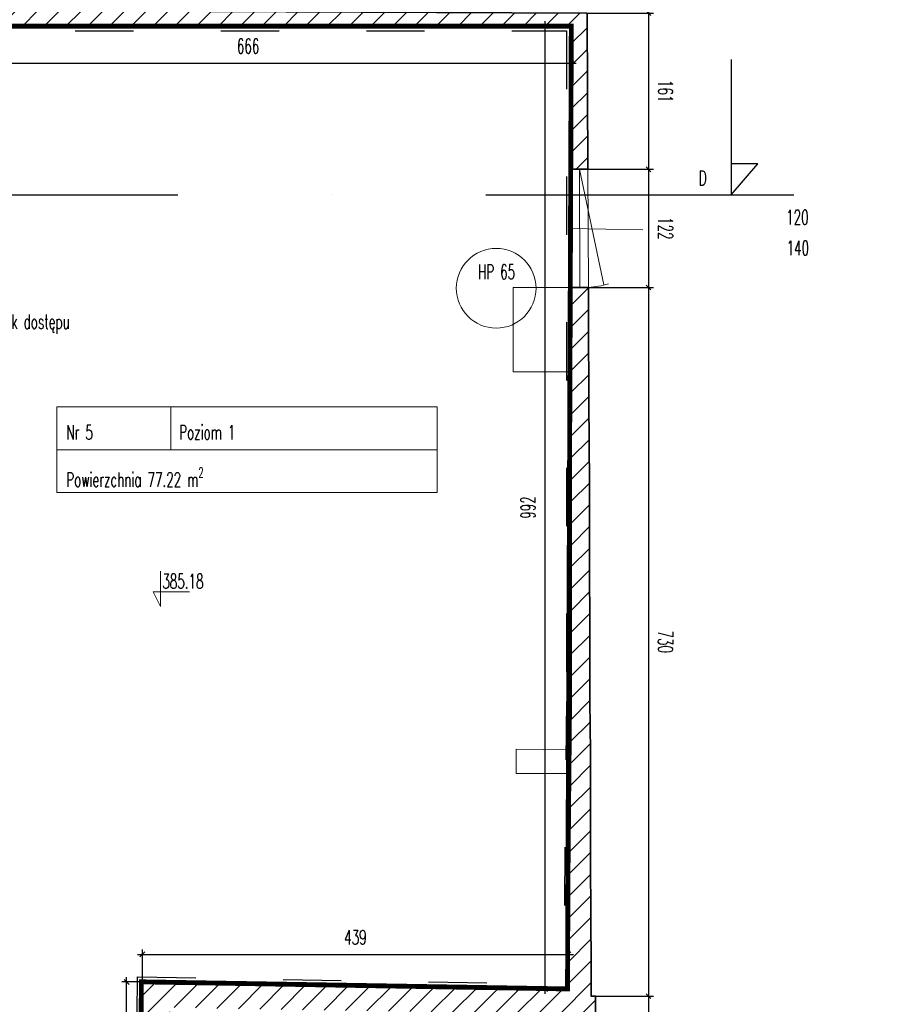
# Model space of a CAD drawing. Header units: millimetres. Extents: x 19887 to 192597, y -14203 to 39042.
# Tile 50 of 256: x 26760 to 27656, y -9958 to -8943. Entities that reach past the tile are written whole.
import ezdxf

# ---------------------------------------------------------------- set-up
doc = ezdxf.new("R2010")
doc.units = ezdxf.units.MM
for name, pattern in [('ACAD_ISO03W100', [30, 12, -18]), ('DASHED2', [9.525, 6.35, -3.175]), ('KRESKAKROPKA', [25.4, 12.7, -6.35, 0, -6.35])]:
    doc.linetypes.add(name, pattern=pattern)
doc.layers.get('Defpoints').update_dxf_attribs({"color": 4})
for name, color, linetype in [('A_DBA-RAMKI', 6, 'Continuous'), ('Opis', 252, 'Continuous'), ('Osie przekroj', 252, 'Continuous'), ('Sufit podwieszany', 252, 'Continuous'), ('Wymiarowanie', 3, 'Continuous'), ('Wypełnienie', 252, 'Continuous')]:
    doc.layers.add(name, color=color, linetype=linetype)
for name, color, linetype, lineweight in [('Basen_rzut_poziom_1_obrys', 252, 'Continuous', 35), ('koty wysokościowe', 252, 'Continuous', 0), ('Okna', 252, 'Continuous', 5), ('Schody', 252, 'Continuous', 5), ('Tabela', 1, 'Continuous', 0)]:
    doc.layers.add(name, color=color, linetype=linetype, lineweight=lineweight)
doc.styles.add('ROMANS', font='romans.shx', dxfattribs={"width": 0.6})
doc.styles.get("Standard").update_dxf_attribs({"font": 'arial.ttf'})
doc.dimstyles.new('000001FB70622F18', dxfattribs={"dimtxt": 20, "dimasz": 5, "dimexe": 5, "dimexo": 1, "dimgap": 20, "dimtad": 1, "dimtoh": 1, "dimdec": 0, "dimtxsty": 'Standard', "dimblk": 'OBLIQUE', "dimcen": 0, "dimdle": 5, "dimclrd": 252, "dimclre": 252, "dimclrt": 252, "dimadec": 0, "dimazin": 0, "dimtfac": 1, "dimtdec": 0, "dimtmove": 0, "dimatfit": 3, "dimldrblk": 'OBLIQUE', "dimfxl": 150, "dimfxlon": 1, "dimlwd": 25, "dimlwe": 25, "dimarcsym": 1})
pattern_1 = [(45, (3252.028, -2175.285), (-11.22532, 11.22532), [])]

# ---------------------------------------------------------------- blocks, each defined once
blk = doc.blocks.new('_Oblique')
at = {"color": 0, "linetype": 'ByBlock', "lineweight": -2}
blk.add_line((-0.5, -0.5), (0.5, 0.5), dxfattribs=at)
blk = doc.blocks.new('*D633')
at = {"layer": 'Defpoints', "color": 0}
for p in [(3756, -3077.1), (4422.2, -3077.1), (4422.2, -3115.2)]:
    blk.add_point(p, dxfattribs=at)
at = {"layer": 'Wymiarowanie', "color": 252, "linetype": 'Continuous', "lineweight": 25}
for p, q in [((3756, -3078.1), (3756, -3120.2)), ((4422.2, -3078.1), (4422.2, -3120.2)), ((3751, -3115.2), (4427.2, -3115.2))]:
    blk.add_line(p, q, dxfattribs=at)
at = {"layer": 'Wymiarowanie', "color": 252, "linetype": 'ByBlock', "lineweight": 25, "xscale": 5, "yscale": 5, "zscale": 5, "rotation": 180}
blk.add_blockref('_Oblique', (3756, -3115.2), dxfattribs=at)
at = {"layer": 'Wymiarowanie', "color": 252, "linetype": 'ByBlock', "lineweight": 25, "xscale": 5, "yscale": 5, "zscale": 5}
blk.add_blockref('_Oblique', (4422.2, -3115.2), dxfattribs=at)
at = {"layer": 'Wymiarowanie', "color": 252, "insert": (4089.1, -3097.7), "char_height": 15, "attachment_point": 5, "style": 'ROMANS'}
blk.add_mtext('666', dxfattribs=at)
blk = doc.blocks.new('*D618')
at = {"layer": 'Defpoints', "color": 0}
for p in [(4438.5, -3063.7), (4439.1, -3224.6), (4501.8, -3224.6)]:
    blk.add_point(p, dxfattribs=at)
at = {"layer": 'Wymiarowanie', "color": 252, "linetype": 'Continuous', "lineweight": 25}
for p, q in [((4501.8, -3058.7), (4501.8, -3229.6)), ((4439.5, -3063.7), (4506.8, -3063.7)), ((4440.1, -3224.6), (4506.8, -3224.6))]:
    blk.add_line(p, q, dxfattribs=at)
at = {"layer": 'Wymiarowanie', "color": 252, "linetype": 'ByBlock', "lineweight": 25, "xscale": 5, "yscale": 5, "zscale": 5}
for p, rotation in [((4501.8, -3063.7), 90), ((4501.8, -3224.6), 270)]:
    blk.add_blockref('_Oblique', p, dxfattribs=dict(at, rotation=rotation))
at = {"layer": 'Wymiarowanie', "color": 252, "insert": (4519.3, -3144.2), "char_height": 15, "attachment_point": 5, "rotation": 270, "style": 'ROMANS'}
blk.add_mtext('161', dxfattribs=at)
blk = doc.blocks.new('*D796')
at = {"layer": 'Defpoints', "color": 0}
for p in [(4439.1, -3224.6), (4440, -3346.3), (4501.8, -3346.3)]:
    blk.add_point(p, dxfattribs=at)
at = {"layer": 'Wymiarowanie', "color": 252, "linetype": 'Continuous', "lineweight": 25}
for p, q in [((4440.1, -3224.6), (4506.8, -3224.6)), ((4501.8, -3219.6), (4501.8, -3351.3)), ((4441, -3346.3), (4506.8, -3346.3))]:
    blk.add_line(p, q, dxfattribs=at)
at = {"layer": 'Wymiarowanie', "color": 252, "linetype": 'ByBlock', "lineweight": 25, "xscale": 5, "yscale": 5, "zscale": 5}
for p, rotation in [((4501.8, -3224.6), 90), ((4501.8, -3346.3), 270)]:
    blk.add_blockref('_Oblique', p, dxfattribs=dict(at, rotation=rotation))
at = {"layer": 'Wymiarowanie', "color": 252, "insert": (4519.3, -3285.4), "char_height": 15, "attachment_point": 5, "rotation": 270, "style": 'ROMANS'}
blk.add_mtext('122', dxfattribs=at)
blk = doc.blocks.new('*D795')
at = {"layer": 'Defpoints', "color": 0}
for p in [(4440, -3346.3), (4442.7, -4076.4), (4501.8, -4076.4)]:
    blk.add_point(p, dxfattribs=at)
at = {"layer": 'Wymiarowanie', "color": 252, "linetype": 'Continuous', "lineweight": 25}
for p, q in [((4441, -3346.3), (4506.8, -3346.3)), ((4501.8, -3341.3), (4501.8, -4081.4)), ((4443.7, -4076.4), (4506.8, -4076.4))]:
    blk.add_line(p, q, dxfattribs=at)
at = {"layer": 'Wymiarowanie', "color": 252, "linetype": 'ByBlock', "lineweight": 25, "xscale": 5, "yscale": 5, "zscale": 5}
for p, rotation in [((4501.8, -3346.3), 90), ((4501.8, -4076.4), 270)]:
    blk.add_blockref('_Oblique', p, dxfattribs=dict(at, rotation=rotation))
at = {"layer": 'Wymiarowanie', "color": 252, "insert": (4519.3, -3711.3), "char_height": 15, "attachment_point": 5, "rotation": 270, "style": 'ROMANS'}
blk.add_mtext('730', dxfattribs=at)
blk = doc.blocks.new('*D797')
at = {"layer": 'Defpoints', "color": 0}
for p in [(4442.7, -4076.4), (4446.5, -4327.2), (4501.8, -4327.2)]:
    blk.add_point(p, dxfattribs=at)
at = {"layer": 'Wymiarowanie', "color": 252, "linetype": 'Continuous', "lineweight": 25}
for p, q in [((4443.7, -4076.4), (4506.8, -4076.4)), ((4501.8, -4071.4), (4501.8, -4332.2)), ((4447.5, -4327.2), (4506.8, -4327.2))]:
    blk.add_line(p, q, dxfattribs=at)
at = {"layer": 'Wymiarowanie', "color": 252, "linetype": 'ByBlock', "lineweight": 25, "xscale": 5, "yscale": 5, "zscale": 5}
for p, rotation in [((4501.8, -4076.4), 90), ((4501.8, -4327.2), 270)]:
    blk.add_blockref('_Oblique', p, dxfattribs=dict(at, rotation=rotation))
at = {"layer": 'Wymiarowanie', "color": 252, "insert": (4519.3, -4201.8), "char_height": 15, "attachment_point": 5, "rotation": 270, "style": 'ROMANS'}
blk.add_mtext('251', dxfattribs=at)
blk = doc.blocks.new('*D806')
at = {"layer": 'Defpoints', "color": 0}
for p in [(4395.1, -3077.1), (4422.2, -3077.1), (4419.3, -4068.9)]:
    blk.add_point(p, dxfattribs=at)
at = {"layer": 'Wymiarowanie', "color": 252, "linetype": 'Continuous', "lineweight": 25}
for p, q in [((4395.1, -4073.9), (4395.1, -3072.1)), ((4421.2, -3077.1), (4390.1, -3077.1)), ((4418.3, -4068.9), (4390.1, -4068.9))]:
    blk.add_line(p, q, dxfattribs=at)
at = {"layer": 'Wymiarowanie', "color": 252, "linetype": 'ByBlock', "lineweight": 25, "xscale": 5, "yscale": 5, "zscale": 5}
for p, rotation in [((4395.1, -3077.1), 90), ((4395.1, -4068.9), 270)]:
    blk.add_blockref('_Oblique', p, dxfattribs=dict(at, rotation=rotation))
at = {"layer": 'Wymiarowanie', "color": 252, "insert": (4377.6, -3573), "char_height": 15, "attachment_point": 5, "rotation": 90, "style": 'ROMANS'}
blk.add_mtext('992', dxfattribs=at)
blk = doc.blocks.new('*D803')
at = {"layer": 'Defpoints', "color": 0}
for p in [(3963.9, -4061.7), (3980.1, -4061.7), (3977.4, -4400.6)]:
    blk.add_point(p, dxfattribs=at)
at = {"layer": 'Wymiarowanie', "color": 252, "linetype": 'Continuous', "lineweight": 25}
for p, q in [((3963.9, -4405.6), (3963.9, -4056.7)), ((3979.1, -4061.7), (3958.9, -4061.7)), ((3976.4, -4400.6), (3958.9, -4400.6))]:
    blk.add_line(p, q, dxfattribs=at)
at = {"layer": 'Wymiarowanie', "color": 252, "linetype": 'ByBlock', "lineweight": 25, "xscale": 5, "yscale": 5, "zscale": 5}
for p, rotation in [((3963.9, -4061.7), 90), ((3963.9, -4400.6), 270)]:
    blk.add_blockref('_Oblique', p, dxfattribs=dict(at, rotation=rotation))
at = {"layer": 'Wymiarowanie', "color": 252, "insert": (3946.4, -4231.1), "char_height": 15, "attachment_point": 5, "rotation": 90, "style": 'ROMANS'}
blk.add_mtext('339', dxfattribs=at)
blk = doc.blocks.new('*D1012')
at = {"layer": 'Defpoints', "color": 0}
for p in [(4419.3, -4033.3), (3980.1, -4061.7), (4419.3, -4068.9)]:
    blk.add_point(p, dxfattribs=at)
at = {"layer": 'Wymiarowanie', "color": 252, "linetype": 'Continuous', "lineweight": 25}
for p, q in [((3975.1, -4033.3), (4424.3, -4033.3)), ((3980.1, -4060.7), (3980.1, -4028.3)), ((4419.3, -4067.9), (4419.3, -4028.3))]:
    blk.add_line(p, q, dxfattribs=at)
at = {"layer": 'Wymiarowanie', "color": 252, "linetype": 'ByBlock', "lineweight": 25, "xscale": 5, "yscale": 5, "zscale": 5, "rotation": 180}
blk.add_blockref('_Oblique', (3980.1, -4033.3), dxfattribs=at)
at = {"layer": 'Wymiarowanie', "color": 252, "linetype": 'ByBlock', "lineweight": 25, "xscale": 5, "yscale": 5, "zscale": 5}
blk.add_blockref('_Oblique', (4419.3, -4033.3), dxfattribs=at)
at = {"layer": 'Wymiarowanie', "color": 252, "insert": (4199.7, -4015.8), "char_height": 15, "attachment_point": 5, "style": 'ROMANS'}
blk.add_mtext('439', dxfattribs=at)
blk = doc.blocks.new('G$CF5E15B28')
at = {"layer": 'Wypełnienie'}
h = blk.add_hatch(dxfattribs=at)
h.set_pattern_fill('ANSI31', color=253, scale=5, angle=90)
h.set_pattern_definition(pattern_1)
h.paths.add_polyline_path([(3756, -3077.1), (4422.2, -3077.1), (4422.2, -3224.6), (4439.1, -3224.6), (4438.5, -3063.7), (3739.9, -3060.8), (3739.5, -2516.8), (3385.1, -2194), (3359.1, -2222.5), (3553.1, -2397), (3467.3, -2490.8), (3467.3, -2520.2), (3483.7, -2520.2), (3483.7, -2497.4), (3563.1, -2407), (3729.4, -2554), (3727, -3062.3), (3613.3, -3062.3), (3613.3, -3077.1), (3727.8, -3077.1), (3726.6, -3209.5), (3756, -3209.5)])
h = blk.add_hatch(dxfattribs=at)
h.set_pattern_fill('ANSI31', color=253, scale=5, angle=90)
h.set_pattern_definition(pattern_1)
h.paths.add_polyline_path([(3783, -4364.1), (3722, -4365), (3722.2, -4380.3), (3691.1, -4380.3), (3691.1, -4397.2), (3676.9, -4397.2), (3676.9, -4415.9), (3673.6, -4415.9), (3673.6, -4425.5), (3723, -4425.2), (3723, -4441), (3743.8, -4440.7), (3750.4, -4440.7), (3750.4, -4432.9), (3752.1, -4432.9), (3752.1, -4426.3), (4032.2, -4426.8), (4032.2, -4400.6), (4003.5, -4400.6), (4008.7, -4088.1), (4419.7, -4094.9), (4423.8, -4345.4), (4423.8, -4426.5), (4439.7, -4426.7), (4439.5, -4415.4), (4443.1, -4415.3), (4442.8, -4410.4), (4444.6, -4410.3), (4444, -4327.4), (4446.5, -4327.2), (4446.7, -4123.1), (4447.2, -4076.4), (4442.7, -4076.4), (4441.2, -3705.8), (4440.8, -3548.6), (4440.3, -3464.1), (4439.9, -3380.4), (4440, -3346.3), (4422.2, -3346.3), (4422.2, -3559.5), (4420.7, -3920.9), (4419.3, -4068.9), (3980.1, -4061.7), (3977.4, -4400.6), (3782.4, -4399.3)])
at = {"layer": 'Basen_rzut_poziom_1_obrys', "color": 253, "elevation": 0}
for points in [[(3739.9, -3060.8), (4438.5, -3063.7), (4439.1, -3224.6)], [(3756, -3077.1), (4422.2, -3077.1)], [(4422.2, -3224.6), (4422.2, -3077.1)], [(4422.2, -3224.6), (4439.1, -3224.6)], [(4422.2, -3346.3), (4422.2, -3772.8), (4419.3, -4068.9)], [(4422.2, -3346.3), (4440, -3346.3)], [(4439.7, -4426.7), (4439.5, -4415.4), (4443.1, -4415.3), (4442.8, -4410.4), (4444.6, -4410.3), (4444, -4327.4), (4446.5, -4327.2), (4446.7, -4123.1), (4447.2, -4076.4), (4442.7, -4076.4), (4442.7, -4046.8), (4442.4, -3992.8), (4442.1, -3938.5), (4441.9, -3875.8), (4441.9, -3824.6), (4441.4, -3772.4), (4441.2, -3705.8), (4441, -3623.4), (4440.8, -3548.6), (4440.3, -3464.1), (4439.9, -3380.4), (4439.9, -3346.3)], [(3977.4, -4400.6), (3980.1, -4061.7), (4419.3, -4068.9)]]:
    blk.add_lwpolyline(points, dxfattribs=at)
at = {"layer": 'koty wysokościowe', "color": 253, "elevation": 0}
for points in [[(3998.8, -3638.5), (3998.8, -3674.8)], [(3991.3, -3659.8), (3998.8, -3659.8)], [(3998.8, -3674.8), (3991.3, -3659.8)], [(3998.8, -3659.8), (4028.8, -3659.8)]]:
    blk.add_lwpolyline(points, dxfattribs=at)
at = {"layer": 'Okna', "color": 253, "elevation": 0}
for points in [[(4422.2, -3346.3), (4422.2, -3346.3), (4422.2, -3224.6), (4422.2, -3224.6)], [(4430.6, -3224.6), (4431.1, -3346.3)], [(4430.6, -3224.6), (4455.6, -3343.7)], [(4440, -3346.3), (4439.1, -3224.6)], [(4419.5, -3285.4), (4496, -3286.8)]]:
    blk.add_lwpolyline(points, dxfattribs=at)
at = {"layer": 'Okna', "color": 253}
blk.add_circle((4344.8, -3347.1, 0), 41.1, dxfattribs=at)
blk.add_arc((4432.7, -3250.7, 0), 95.9, 274.3348, 286.8068, dxfattribs=at)
at = {"layer": 'Osie przekroj', "color": 253}
for p, q in [((4587, -3111.5, 0), (4587, -3250.8, 0)), ((4587, -3250.8, 0), (4614.6, -3219, 0)), ((4614.6, -3219, 0), (4587, -3219, 0))]:
    blk.add_line(p, q, dxfattribs=at)
at = {"layer": 'Osie przekroj', "color": 253, "linetype": 'KRESKAKROPKA', "ltscale": 25, "elevation": 0}
blk.add_lwpolyline([(-1381.7, -3250.8), (4673.8, -3250.8)], dxfattribs=at)
at = {"layer": 'Schody', "color": 253, "elevation": 0}
for points in [[(4422.2, -3346.3), (4362.2, -3346.3), (4362.2, -3433.3), (4422.2, -3433.3)], [(4421.5, -3847), (4365.5, -3847), (4365.5, -3822), (4421.7, -3822.5)]]:
    blk.add_lwpolyline(points, dxfattribs=at)
at = {"layer": 'Sufit podwieszany', "color": 253, "linetype": 'ACAD_ISO03W100', "ltscale": 5, "elevation": 0}
for points in [[(3761, -3082.1), (4417.2, -3082.1)], [(4417.2, -3082.1), (4417.2, -3772.8), (4414.3, -4063.9)], [(3972.5, -4395.5), (3975.1, -4056.6), (4414.3, -4063.9)]]:
    blk.add_lwpolyline(points, dxfattribs=at)
at = {"layer": 'Tabela', "color": 253, "elevation": 0}
blk.add_lwpolyline([(3892.1, -3469.3), (4284, -3469.3), (4284, -3557.4), (3892.1, -3557.4)], close=True, dxfattribs=at)
for points in [[(4009.6, -3469.3), (4009.6, -3513.4)], [(3892.1, -3513.4), (4284, -3513.4)]]:
    blk.add_lwpolyline(points, dxfattribs=at)
at = {"layer": 'koty wysokościowe', "color": 253, "insert": (4000.7, -3641.4, 0), "char_height": 15, "width": 21553.284, "attachment_point": 1, "style": 'ROMANS'}
blk.add_mtext('385.18', dxfattribs=at)
at = {"layer": 'Okna', "color": 253, "char_height": 15, "style": 'ROMANS'}
for s, insert, width, attachment_point in [('120', (4666.8, -3266.5, 0), 190.296, 3), ('140', (4667.3, -3298.2, 0), 190.296, 3), ('HP 65', (4326.1, -3322.7, 0), 157.291, 1)]:
    blk.add_mtext(s, dxfattribs=dict(at, insert=insert, width=width, attachment_point=attachment_point))
at = {"layer": 'Opis', "color": 253, "insert": (3824.6, -3374, 0), "char_height": 15, "width": 924.307, "attachment_point": 1, "style": 'ROMANS'}
blk.add_mtext('Brak dostępu', dxfattribs=at)
at = {"layer": 'Osie przekroj', "color": 253, "insert": (4553.6, -3226.1, 0), "char_height": 15, "width": 461.798, "attachment_point": 1, "style": 'ROMANS'}
blk.add_mtext('D', dxfattribs=at)
at = {"layer": 'Tabela', "color": 253, "char_height": 15, "width": 61580.813, "attachment_point": 1, "style": 'ROMANS'}
for s, insert in [('Nr 5', (3901.7, -3488, 0)), ('Poziom 1', (4018.1, -3488, 0)), ('\\A1;Powierzchnia 77.22 m{\\H0.7x;\\S2^ ;}', (3901.7, -3531.7, 0))]:
    blk.add_mtext(s, dxfattribs=dict(at, insert=insert))
at = {"layer": 'Wymiarowanie', "color": 253}
for base, p1, p2, angle, override, picture, middle in [((4501.8, -3224.6, 0), (4438.5, -3063.7, 0), (4439.1, -3224.6, 0), 90, {"dimtxt": 15, "dimgap": 10, "dimtad": 2, "dimtxsty": 'ROMANS'}, '*D618', (4519.3, -3144.2, 0)), ((4395.1, -3077.1, 0), (4419.3, -4068.9, 0), (4422.2, -3077.1, 0), 90, {"dimtxt": 15, "dimgap": 10, "dimtxsty": 'ROMANS'}, '*D806', (4377.6, -3573, 0)), ((4422.2, -3115.2, 0), (3756, -3077.1, 0), (4422.2, -3077.1, 0), 0, {"dimtxt": 15, "dimgap": 10, "dimtxsty": 'ROMANS'}, '*D633', (4089.1, -3097.7, 0)), ((4501.8, -3346.3, 0), (4439.1, -3224.6, 0), (4440, -3346.3, 0), 90, {"dimtxt": 15, "dimgap": 10, "dimtad": 2, "dimtxsty": 'ROMANS', "dimtmove": 1}, '*D796', (4519.3, -3285.4, 0)), ((4501.8, -4076.4, 0), (4440, -3346.3, 0), (4442.7, -4076.4, 0), 90, {"dimtxt": 15, "dimgap": 10, "dimtad": 2, "dimtxsty": 'ROMANS', "dimtmove": 1}, '*D795', (4519.3, -3711.3, 0)), ((4419.3, -4033.3, 0), (3980.1, -4061.7, 0), (4419.3, -4068.9, 0), 0, {"dimtxt": 15, "dimgap": 10, "dimtxsty": 'ROMANS'}, '*D1012', (4199.7, -4015.8, 0)), ((3963.9, -4061.7, 0), (3977.4, -4400.6, 0), (3980.1, -4061.7, 0), 90, {"dimtxt": 15, "dimgap": 10, "dimtxsty": 'ROMANS'}, '*D803', (3946.4, -4231.1, 0)), ((4501.8, -4327.2, 0), (4442.7, -4076.4, 0), (4446.5, -4327.2, 0), 90, {"dimtxt": 15, "dimgap": 10, "dimtad": 2, "dimtxsty": 'ROMANS', "dimtmove": 1}, '*D797', (4519.3, -4201.8, 0))]:
    dim = blk.add_linear_dim(base=base, p1=p1, p2=p2, angle=angle, dimstyle='000001FB70622F18', override=override, dxfattribs=at)
    dim.commit()
    dim.dimension.update_dxf_attribs({"geometry": picture, "text_midpoint": middle})

msp = doc.modelspace()

# ---------------------------------------------------------------- linework, layer by layer
at = {"layer": 'A_DBA-RAMKI', "color": 210, "linetype": 'DASHED2', "ltscale": 10, "const_width": 5, "elevation": 0}
msp.add_lwpolyline([(26676.8, -8950), (27329, -8950), (27325.1, -9941.8), (26885.9, -9934.5), (26883.2, -10273.4), (26630.3, -10272.2)], dxfattribs=at)

# ---------------------------------------------------------------- block references
msp.add_blockref('G$CF5E15B28', (22906.8, -5872.9, 0))

doc.saveas('drawing.dxf')
